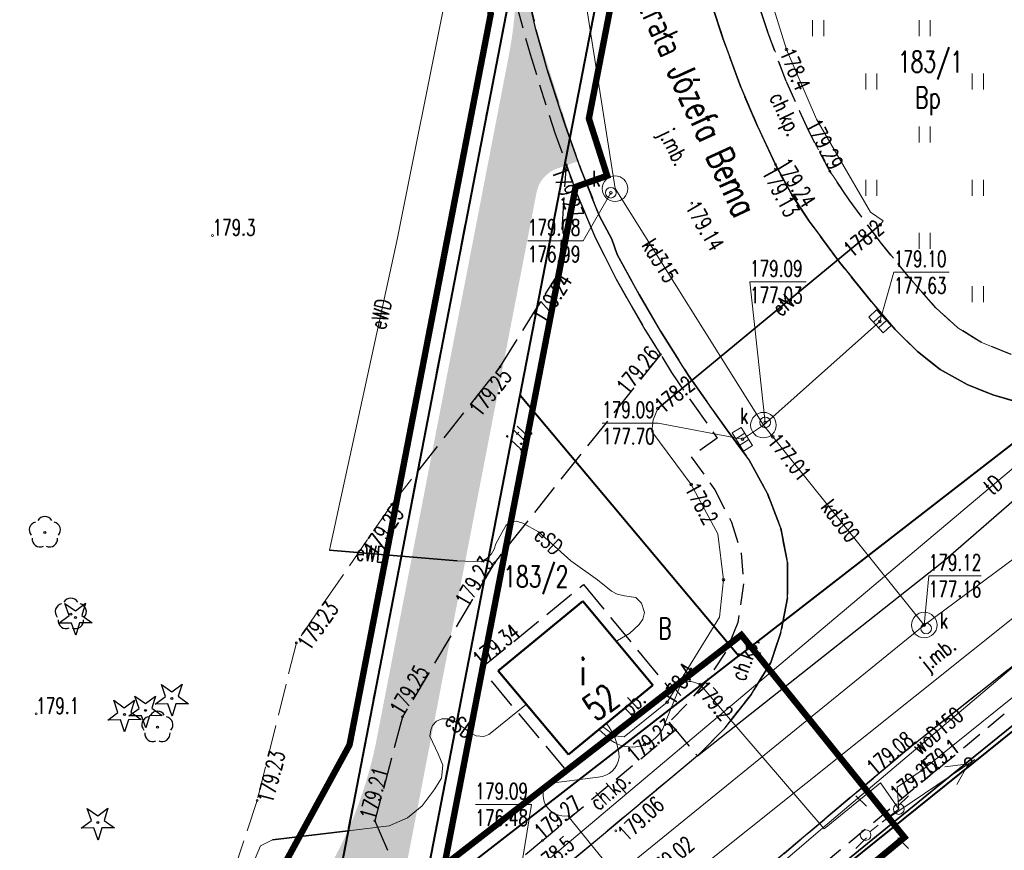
# Model space of a CAD drawing. Header units: metres. Extents: x 7429064 to 7430889, y 5709479 to 5710355.
# Tile 48 of 56: x 7429823 to 7429869, y 5710154 to 5710193. Entities that reach past the tile are written whole.
import ezdxf
from ezdxf.enums import TextEntityAlignment as Align

# ---------------------------------------------------------------- set-up
doc = ezdxf.new("R2010")
doc.units = ezdxf.units.M
for name, pattern in [('1', [0]), ('12', [3, 1, -1, 0, -1]), ('2_KTCR02', [1.5, 1, -0.5]), ('2_KTJZ01', [2, 1.5, -0.5]), ('2_KTKR01', [0]), ('2_KTPL01', [2, 1.5, -0.5]), ('2_PTTU', [1.5, 1, -0.5]), ('3_14', [1, -1]), ('3_EGBU_A', [0]), ('3_KTCR02', [1.5, 1, -0.5]), ('3_KTJZ01', [2, 1.5, -0.5]), ('3_KTKR01', [0]), ('3_KTPL01', [2, 1.5, -0.5]), ('3_PTTU', [1.5, 1, -0.5]), ('4_KTJZ01', [2, 1.5, -0.5]), ('4_SUBP02_05', [0]), ('4_SUOP03_13', [0]), ('4_SUPE_01', [0]), ('4_SUPK_01', [0]), ('4_SUPT_01', [0]), ('4_SUPW_01', [0]), ('7_1', [0]), ('7_SUBP02_05', [0]), ('7_SUOP03_03', [0]), ('7_SUPE_01', [0]), ('7_SUPK_01', [0]), ('7_SUPT_01', [0]), ('7_SUPW_01', [0]), ('7_SUSM03_02', [0]), ('8_1', [0]), ('8_SUOP03_03', [0]), ('8_SUOP03_13', [0]), ('8_SUPE_01', [0]), ('DASHDOT2', [0.5, 0.25, -0.125, 0, -0.125]), ('HIDDEN', [0.375, 0.25, -0.125])]:
    doc.linetypes.add(name, pattern=pattern)
doc.layers.add('_1_X-REFY', color=7, linetype='Continuous')
for name, color, linetype, lineweight in [('_aZIELENIEC_USUŃ', 3, 'DASHDOT2', 20), ('_D_7_TEREN NIEZBEDNY DLA OB_BUD', 252, 'HIDDEN', 50), ('EADTD_T_0', 252, 'Continuous', 25), ('EGBB_E_T_0', 252, 'Continuous', 20), ('EGBB_L_1', 252, '3_EGBU_A', 50), ('GMINA_L_0', 252, '12', 35), ('KTCR_E_T_1', 252, 'Continuous', 15), ('KTCR_L_1', 252, '2_KTCR02', 30), ('KTJZ_E_T_0', 252, 'Continuous', 15), ('KTJZ_L_0', 252, '2_KTJZ01', 30), ('KTJZ_L_0_a', 252, '4_KTJZ01', 18), ('KTKR_L_0', 252, '2_KTKR01', 30), ('KTOK_L_4', 252, 'Continuous', 35), ('KTPL_E_T_0', 252, 'Continuous', 15), ('KTPL_L_0', 252, '2_KTPL01', 30), ('KTUL_E_T_0', 252, 'Continuous', 25), ('PTTU_L_2', 252, '2_PTTU', 18), ('RTPW_T_0_a', 252, 'Continuous', 15), ('RTPW_T_1', 252, 'Continuous', 15), ('RTPW_T_1_a', 252, 'Continuous', 15), ('SUBK_L_0', 252, '4_SUBP02_05', 18), ('SUOE_L_1', 252, '4_SUOP03_13', 35), ('SUOE_L_1_a', 252, '8_SUOP03_13', 35), ('SUPE_E_T_1_a', 252, 'Continuous', 15), ('SUPE_E_T_2', 252, 'Continuous', 15), ('SUPE_E_T_3', 252, 'Continuous', 15), ('SUPE_L_1_a', 252, '8_SUPE_01', 18), ('SUPE_L_2', 252, '4_SUPE_01', 18), ('SUPE_L_2_a', 252, '8_SUPE_01', 18), ('SUPE_L_3', 252, '4_SUPE_01', 18), ('SUPK_E_T_0', 252, 'Continuous', 15), ('SUPK_L_0', 252, '4_SUPK_01', 18), ('SUPK_L_4', 252, '4_SUPK_01', 18), ('SUPT_E_T_0', 252, 'Continuous', 15), ('SUPT_L_0', 252, '4_SUPT_01', 18), ('SUPW_E_T_0', 252, 'Continuous', 15), ('SUPW_L_0', 252, '4_SUPW_01', 18), ('SUSM_L_4', 252, 'Continuous', 18), ('SUSM_T_0', 252, 'Continuous', 18), ('SUTE_T_0', 252, 'Continuous', 18), ('SUTK_T_0', 252, 'Continuous', 18), ('SUTT_T_0', 252, 'Continuous', 18), ('SUUK_E_T_3', 252, 'Continuous', 15), ('SUUK_T_0', 252, 'Continuous', 18), ('SUUK_T_4', 252, 'Continuous', 18)]:
    doc.layers.add(name, color=color, linetype=linetype, lineweight=lineweight)
for name, color, linetype, lineweight, true_color in [('DZIALKA_L_0', 7, '1', 40, 0x008000), ('DZIALKA_T_0', 7, 'Continuous', 40, 0x008000), ('OBOP_T_0_a', 7, 'Continuous', 30, 0x008000), ('OBOP_T_1_a', 7, 'Continuous', 30, 0x008000), ('UZYTKI_T_0', 7, 'Continuous', 35, 0x008000)]:
    doc.layers.add(name, color=color, linetype=linetype, lineweight=lineweight, true_color=true_color)
doc.styles.get("Standard").update_dxf_attribs({"font": 'simplex.shx'})

# ---------------------------------------------------------------- blocks, each defined once
blk = doc.blocks.new('3_PTTU04')
at = {"linetype": 'Continuous'}
for p, q in [((-0.2625, -0.375), (-0.2625, 0.375)), ((0.2625, -0.375), (0.2625, 0.375))]:
    blk.add_line(p, q, dxfattribs=at)
blk = doc.blocks.new('3_RTPW02')
at = {"linetype": 'Continuous'}
blk.add_circle((0, 0), 0.045, dxfattribs=at)
blk = doc.blocks.new('4_OBOP01_01')
at = {"linetype": 'Continuous'}
for p, q in [((-0.3012, 0.09375), (-0.4937, 0.6621)), ((-0.4937, 0.6621), (-0.0039, 0.31545)), ((-0.0039, 0.31545), (0.4771, 0.67415)), ((0.4771, 0.67415), (0.2988, 0.1012)), ((-0.78225, -0.26495), (-0.3012, 0.09375)), ((0.2988, 0.1012), (0.7886, -0.24545)), ((-0.18225, -0.2575), (-0.78225, -0.26495)), ((0.01025, -0.82585), (-0.18225, -0.2575)), ((0.1886, -0.2529), (0.01025, -0.82585)), ((0.7886, -0.24545), (0.1886, -0.2529))]:
    blk.add_line(p, q, dxfattribs=at)
blk.add_circle((0, 0), 0.045, dxfattribs=at)
blk = doc.blocks.new('4_OBOP02_01')
at = {"linetype": 'Continuous'}
blk.add_circle((0, 0), 0.045, dxfattribs=at)
for centre, start, end in [((-0.357, 0.116), 102.1445, 221.86), ((0, 0.375), 30.1401, 149.8599), ((0.357, 0.116), 318.14, 77.8555), ((-0.22, -0.303), 174.1482, 293.8542), ((0.22, -0.303), 246.1458, 5.8518)]:
    blk.add_arc(centre, 0.375, start, end, dxfattribs=at)
blk = doc.blocks.new('4_RTPW02')
at = {"linetype": 'Continuous'}
blk.add_circle((0, 0), 0.045, dxfattribs=at)
blk = doc.blocks.new('4_RTPW01')
at = {"linetype": 'Continuous'}
blk.add_circle((0, 0), 0.045, dxfattribs=at)
blk = doc.blocks.new('7_SUSM01_01')
at = {"linetype": 'Continuous'}
for p, q in [((-0.742, 0.742), (-1.237, 1.237)), ((0.742, 0.742), (1.237, 1.237)), ((-0.742, -0.742), (-1.237, -1.237)), ((0.742, -0.742), (1.237, -1.237))]:
    blk.add_line(p, q, dxfattribs=at)
blk = doc.blocks.new('7_SUPS01_03')
at = {"linetype": 'Continuous'}
blk.add_circle((0, 0), 0.0625, dxfattribs=at)
blk = doc.blocks.new('7_SUPS01_05')
at = {"linetype": 'Continuous'}
blk.add_circle((0, 0), 0.0625, dxfattribs=at)
blk = doc.blocks.new('7_SUUS05')
at = {"linetype": 'Continuous'}
for p, q in [((-0.5, -0.25), (-0.5, 0.25)), ((-0.5, 0.25), (0.5, 0.25)), ((-0.175, 0.25), (-0.175, -0.25)), ((0.175, 0.25), (0.175, -0.25)), ((0.5, 0.25), (0.5, -0.25)), ((0.5, -0.25), (-0.5, -0.25))]:
    blk.add_line(p, q, dxfattribs=at)
blk = doc.blocks.new('7_SUUS22_01')
at = {"linetype": 'Continuous'}
blk.add_circle((0, 0), 0.25, dxfattribs=at)
blk = doc.blocks.new('X-ref_MDCP_Szara')
at = {"layer": 'DZIALKA_L_0', "linetype": '1'}
for p, q in [((7429854.703, 5710241.03), (7429836.9, 5710148.93)), ((7429846.14, 5710175.38), (7429851.51, 5710203.13)), ((7429875.74, 5710178.12), (7429856.42, 5710163.13)), ((7429841.54, 5710151.59), (7429846.14, 5710175.38)), ((7429846.14, 5710175.38), (7429856.42, 5710163.13)), ((7429841.54, 5710151.59), (7429856.42, 5710163.13)), ((7429838.22, 5710134.56), (7429872.74, 5710162.37))]:
    blk.add_line(p, q, dxfattribs=at)
at = {"layer": 'EGBB_L_1', "linetype": '3_EGBU_A'}
for p, q in [((7429845.11, 5710162.42), (7429849.08, 5710165.69)), ((7429849.08, 5710165.69), (7429852.38, 5710161.75)), ((7429848.41, 5710158.48), (7429845.11, 5710162.42)), ((7429852.38, 5710161.75), (7429848.41, 5710158.48))]:
    blk.add_line(p, q, dxfattribs=at)
at = {"layer": 'GMINA_L_0', "linetype": '12'}
blk.add_line((7429836.9, 5710148.93), (7429860.884, 5710273.006), dxfattribs=at)
at = {"layer": 'KTCR_L_1', "linetype": '3_KTCR02'}
for p, q in [((7429857.782, 5710192.427), (7429856.989, 5710194.836)), ((7429846.881, 5710192.555), (7429846.449, 5710194.405)), ((7429845.99, 5710193.594), (7429846.602, 5710191.395)), ((7429855.08, 5710193.934), (7429855.682, 5710192.104)), ((7429847.443, 5710190.566), (7429846.881, 5710192.555)), ((7429858.634, 5710190.137), (7429857.782, 5710192.427)), ((7429855.682, 5710192.104), (7429856.505, 5710189.845)), ((7429846.602, 5710191.395), (7429847.766, 5710187.696)), ((7429848.256, 5710188.066), (7429847.443, 5710190.566)), ((7429859.697, 5710187.788), (7429858.634, 5710190.137)), ((7429856.505, 5710189.845), (7429857.297, 5710188.016)), ((7429848.988, 5710185.987), (7429848.256, 5710188.066)), ((7429847.766, 5710187.696), (7429848.769, 5710184.917)), ((7429857.297, 5710188.016), (7429858.138, 5710186.207)), ((7429860.689, 5710185.899), (7429859.697, 5710187.788)), ((7429858.138, 5710186.207), (7429858.87, 5710184.847)), ((7429849.87, 5710183.788), (7429848.988, 5710185.987)), ((7429861.6, 5710184.55), (7429860.689, 5710185.899)), ((7429848.769, 5710184.917), (7429849.631, 5710182.857)), ((7429858.87, 5710184.847), (7429859.721, 5710183.558)), ((7429863.053, 5710182.581), (7429861.6, 5710184.55)), ((7429850.442, 5710182.698), (7429849.87, 5710183.788)), ((7429859.721, 5710183.558), (7429861.143, 5710181.629)), ((7429849.631, 5710182.857), (7429850.644, 5710180.828)), ((7429850.702, 5710181.978), (7429850.442, 5710182.698)), ((7429864.515, 5710180.793), (7429863.053, 5710182.581)), ((7429851.734, 5710180.099), (7429850.702, 5710181.978)), ((7429861.143, 5710181.629), (7429862.656, 5710179.761)), ((7429850.644, 5710180.828), (7429851.996, 5710178.459)), ((7429865.676, 5710179.484), (7429864.515, 5710180.793)), ((7429852.796, 5710178.28), (7429851.734, 5710180.099)), ((7429862.656, 5710179.761), (7429863.757, 5710178.452)), ((7429866.707, 5710178.535), (7429865.676, 5710179.484)), ((7429851.996, 5710178.459), (7429853.258, 5710176.441)), ((7429863.757, 5710178.452), (7429864.808, 5710177.423)), ((7429867.788, 5710177.866), (7429866.707, 5710178.535)), ((7429854.048, 5710176.301), (7429852.796, 5710178.28)), ((7429869.219, 5710177.287), (7429867.788, 5710177.866)), ((7429864.808, 5710177.423), (7429865.879, 5710176.584)), ((7429865.879, 5710176.584), (7429867.15, 5710175.875)), ((7429853.258, 5710176.441), (7429854.33, 5710174.872)), ((7429855.861, 5710173.723), (7429854.048, 5710176.301)), ((7429867.15, 5710175.875), (7429868.351, 5710175.386)), ((7429868.351, 5710175.386), (7429869.501, 5710175.058)), ((7429854.33, 5710174.872), (7429855.402, 5710173.353)), ((7429856.883, 5710172.354), (7429855.861, 5710173.723)), ((7429855.402, 5710173.353), (7429854.182, 5710172.481)), ((7429854.182, 5710172.481), (7429855.294, 5710170.922)), ((7429857.755, 5710170.755), (7429856.883, 5710172.354)), ((7429855.294, 5710170.922), (7429856.066, 5710169.403)), ((7429858.386, 5710169.115), (7429857.755, 5710170.755)), ((7429856.066, 5710169.403), (7429856.517, 5710167.953)), ((7429858.698, 5710167.526), (7429858.386, 5710169.115)), ((7429856.517, 5710167.953), (7429856.639, 5710166.503)), ((7429858.7, 5710165.855), (7429858.698, 5710167.526)), ((7429856.639, 5710166.503), (7429856.371, 5710164.683)), ((7429858.391, 5710164.215), (7429858.7, 5710165.855)), ((7429864.71, 5710159.04), (7429873.621, 5710166.061)), ((7429865.81, 5710157.84), (7429874.45, 5710164.99)), ((7429856.371, 5710164.683), (7429855.792, 5710163.292)), ((7429857.913, 5710162.814), (7429858.391, 5710164.215)), ((7429855.792, 5710163.292), (7429854.924, 5710162.001)), ((7429857.004, 5710161.323), (7429857.913, 5710162.814)), ((7429854.924, 5710162.001), (7429853.955, 5710160.83)), ((7429855.776, 5710159.742), (7429857.004, 5710161.323)), ((7429853.955, 5710160.83), (7429853.125, 5710159.999)), ((7429853.125, 5710159.999), (7429853.44, 5710159.65)), ((7429847.19, 5710154.45), (7429853.44, 5710159.65)), ((7429853.44, 5710159.65), (7429854.467, 5710158.42)), ((7429853.44, 5710159.65), (7429854.467, 5710158.42)), ((7429854.467, 5710158.42), (7429855.776, 5710159.742)), ((7429851.66, 5710148.03), (7429864.71, 5710159.04)), ((7429854.467, 5710158.42), (7429848.23, 5710153.21)), ((7429865.81, 5710157.84), (7429853.08, 5710147.24)), ((7429842.9, 5710150.94), (7429847.19, 5710154.45))]:
    blk.add_line(p, q, dxfattribs=at)
at = {"layer": 'KTJZ_L_0', "linetype": '3_KTJZ01'}
for p, q in [((7429846.449, 5710194.405), (7429846.881, 5710192.555)), ((7429855.682, 5710192.104), (7429855.08, 5710193.934)), ((7429846.881, 5710192.555), (7429847.443, 5710190.566)), ((7429856.505, 5710189.845), (7429855.682, 5710192.104)), ((7429847.443, 5710190.566), (7429848.256, 5710188.066)), ((7429857.297, 5710188.016), (7429856.505, 5710189.845)), ((7429848.256, 5710188.066), (7429848.988, 5710185.987)), ((7429858.138, 5710186.207), (7429857.297, 5710188.016)), ((7429847.98, 5710181.17), (7429848.31, 5710186.188)), ((7429858.87, 5710184.847), (7429858.138, 5710186.207)), ((7429848.988, 5710185.987), (7429849.87, 5710183.788)), ((7429859.721, 5710183.558), (7429858.87, 5710184.847)), ((7429849.87, 5710183.788), (7429850.442, 5710182.698)), ((7429861.143, 5710181.629), (7429859.721, 5710183.558)), ((7429850.442, 5710182.698), (7429850.702, 5710181.978)), ((7429850.702, 5710181.978), (7429851.734, 5710180.099)), ((7429862.656, 5710179.761), (7429861.143, 5710181.629)), ((7429845.2, 5710176.71), (7429847.98, 5710181.17)), ((7429851.734, 5710180.099), (7429852.796, 5710178.28)), ((7429863.757, 5710178.452), (7429862.656, 5710179.761)), ((7429864.808, 5710177.423), (7429863.757, 5710178.452)), ((7429852.796, 5710178.28), (7429854.048, 5710176.301)), ((7429865.879, 5710176.584), (7429864.808, 5710177.423)), ((7429852.729, 5710177.287), (7429844.93, 5710167.5)), ((7429841.322, 5710171.79), (7429845.2, 5710176.71)), ((7429867.15, 5710175.875), (7429865.879, 5710176.584)), ((7429854.048, 5710176.301), (7429855.861, 5710173.723)), ((7429868.351, 5710175.386), (7429867.15, 5710175.875)), ((7429869.501, 5710175.058), (7429868.351, 5710175.386)), ((7429855.861, 5710173.723), (7429856.883, 5710172.354)), ((7429856.883, 5710172.354), (7429857.755, 5710170.755)), ((7429836.45, 5710146.5), (7429841.322, 5710171.79)), ((7429857.755, 5710170.755), (7429858.386, 5710169.115)), ((7429858.386, 5710169.115), (7429858.698, 5710167.526)), ((7429844.93, 5710167.5), (7429840.61, 5710160.25)), ((7429858.698, 5710167.526), (7429858.7, 5710165.855)), ((7429858.7, 5710165.855), (7429858.391, 5710164.215)), ((7429864.71, 5710159.04), (7429873.621, 5710166.061)), ((7429858.391, 5710164.215), (7429857.913, 5710162.814)), ((7429857.913, 5710162.814), (7429857.004, 5710161.323)), ((7429857.004, 5710161.323), (7429855.776, 5710159.742)), ((7429840.61, 5710160.25), (7429839.31, 5710155.37)), ((7429855.776, 5710159.742), (7429854.467, 5710158.42)), ((7429864.71, 5710159.04), (7429851.66, 5710148.03)), ((7429854.467, 5710158.42), (7429848.23, 5710153.21)), ((7429839.31, 5710155.37), (7429840.69, 5710152.14))]:
    blk.add_line(p, q, dxfattribs=at)
at = {"layer": 'KTJZ_L_0', "linetype": '3_14'}
for p, q in [((7429848.31, 5710186.188), (7429848.769, 5710184.917)), ((7429848.769, 5710184.917), (7429849.631, 5710182.857)), ((7429849.631, 5710182.857), (7429850.644, 5710180.828)), ((7429850.644, 5710180.828), (7429851.996, 5710178.459)), ((7429851.996, 5710178.459), (7429852.729, 5710177.287)), ((7429866.019, 5710167.553), (7429875.231, 5710175.594)), ((7429854.467, 5710158.42), (7429866.019, 5710167.553))]:
    blk.add_line(p, q, dxfattribs=at)
at = {"layer": 'KTJZ_L_0_a', "linetype": '4_KTJZ01'}
for p, q in [((7429841.329, 5710171.799), (7429836.45, 5710146.5)), ((7429840.1, 5710170.24), (7429841.329, 5710171.799)), ((7429840.1, 5710170.24), (7429835.62, 5710163.73)), ((7429835.62, 5710163.73), (7429833.78, 5710156.33)), ((7429833.78, 5710156.33), (7429831.19, 5710148.48))]:
    blk.add_line(p, q, dxfattribs=at)
at = {"layer": 'KTKR_L_0', "linetype": '3_KTKR01'}
for p, q in [((7429846.881, 5710192.555), (7429846.449, 5710194.405)), ((7429855.08, 5710193.934), (7429855.682, 5710192.104)), ((7429847.443, 5710190.566), (7429846.881, 5710192.555)), ((7429855.682, 5710192.104), (7429856.505, 5710189.845)), ((7429848.256, 5710188.066), (7429847.443, 5710190.566)), ((7429856.505, 5710189.845), (7429857.297, 5710188.016)), ((7429848.988, 5710185.987), (7429848.256, 5710188.066)), ((7429857.297, 5710188.016), (7429858.138, 5710186.207)), ((7429858.138, 5710186.207), (7429858.87, 5710184.847)), ((7429849.87, 5710183.788), (7429848.988, 5710185.987)), ((7429858.87, 5710184.847), (7429859.721, 5710183.558)), ((7429850.442, 5710182.698), (7429849.87, 5710183.788)), ((7429859.721, 5710183.558), (7429861.143, 5710181.629)), ((7429850.702, 5710181.978), (7429850.442, 5710182.698)), ((7429851.734, 5710180.099), (7429850.702, 5710181.978)), ((7429861.143, 5710181.629), (7429862.656, 5710179.761)), ((7429852.796, 5710178.28), (7429851.734, 5710180.099)), ((7429862.656, 5710179.761), (7429863.757, 5710178.452)), ((7429863.757, 5710178.452), (7429864.808, 5710177.423)), ((7429854.048, 5710176.301), (7429852.796, 5710178.28)), ((7429864.808, 5710177.423), (7429865.879, 5710176.584)), ((7429865.879, 5710176.584), (7429867.15, 5710175.875)), ((7429855.861, 5710173.723), (7429854.048, 5710176.301)), ((7429867.15, 5710175.875), (7429868.351, 5710175.386)), ((7429868.351, 5710175.386), (7429869.501, 5710175.058)), ((7429856.883, 5710172.354), (7429855.861, 5710173.723)), ((7429857.755, 5710170.755), (7429856.883, 5710172.354)), ((7429858.386, 5710169.115), (7429857.755, 5710170.755)), ((7429858.698, 5710167.526), (7429858.386, 5710169.115)), ((7429858.7, 5710165.855), (7429858.698, 5710167.526)), ((7429858.391, 5710164.215), (7429858.7, 5710165.855)), ((7429864.71, 5710159.04), (7429873.621, 5710166.061)), ((7429857.913, 5710162.814), (7429858.391, 5710164.215)), ((7429857.004, 5710161.323), (7429857.913, 5710162.814)), ((7429855.776, 5710159.742), (7429857.004, 5710161.323)), ((7429854.467, 5710158.42), (7429855.776, 5710159.742)), ((7429864.71, 5710159.04), (7429851.66, 5710148.03)), ((7429854.467, 5710158.42), (7429848.23, 5710153.21))]:
    blk.add_line(p, q, dxfattribs=at)
at = {"layer": 'KTOK_L_4'}
for p, q in [((7429872.78, 5710162.7), (7429867.198, 5710158.156)), ((7429867.198, 5710158.156), (7429861.616, 5710153.612))]:
    blk.add_line(p, q, dxfattribs=at)
blk.add_circle((7429867.198, 5710158.156), 0.17, dxfattribs=at)
at = {"layer": 'KTPL_L_0', "linetype": '3_KTPL01'}
for p, q in [((7429844.29, 5710162.54), (7429849.11, 5710166.47)), ((7429849.11, 5710166.47), (7429853.13, 5710161.61)), ((7429845.11, 5710162.42), (7429849.08, 5710165.69)), ((7429849.08, 5710165.69), (7429852.38, 5710161.75)), ((7429848.32, 5710157.73), (7429844.29, 5710162.54)), ((7429848.41, 5710158.48), (7429845.11, 5710162.42)), ((7429852.38, 5710161.75), (7429848.41, 5710158.48)), ((7429853.13, 5710161.61), (7429848.32, 5710157.73))]:
    blk.add_line(p, q, dxfattribs=at)
at = {"layer": 'PTTU_L_2', "linetype": '3_PTTU'}
for p, q in [((7429856.989, 5710194.836), (7429857.782, 5710192.427)), ((7429857.782, 5710192.427), (7429858.634, 5710190.137)), ((7429858.634, 5710190.137), (7429859.697, 5710187.788)), ((7429859.697, 5710187.788), (7429860.689, 5710185.899)), ((7429860.689, 5710185.899), (7429861.6, 5710184.55)), ((7429861.6, 5710184.55), (7429863.053, 5710182.581)), ((7429863.053, 5710182.581), (7429864.515, 5710180.793)), ((7429864.515, 5710180.793), (7429865.676, 5710179.484)), ((7429865.676, 5710179.484), (7429866.707, 5710178.535)), ((7429866.707, 5710178.535), (7429867.788, 5710177.866)), ((7429867.788, 5710177.866), (7429869.219, 5710177.287))]:
    blk.add_line(p, q, dxfattribs=at)
at = {"layer": 'SUBK_L_0', "linetype": '7_SUBP02_05'}
for centre in [(7429850.599, 5710185.079), (7429857.571, 5710173.965), (7429865.13, 5710164.57)]:
    blk.add_circle(centre, 0.6, dxfattribs=at)
at = {"layer": 'SUOE_L_1', "linetype": '7_SUOP03_03'}
for p, q in [((7429852.61, 5710174.75), (7429863.05, 5710183.38)), ((7429843.18, 5710167.59), (7429840.547, 5710167.809))]:
    blk.add_line(p, q, dxfattribs=at)
at = {"layer": 'SUOE_L_1', "linetype": '7_1'}
for p, q in [((7429852.61, 5710174.75), (7429863.05, 5710183.38)), ((7429843.18, 5710167.59), (7429840.547, 5710167.809))]:
    blk.add_line(p, q, dxfattribs=at)
at = {"layer": 'SUOE_L_1_a', "linetype": '8_SUOP03_03'}
for p, q in [((7429837.18, 5710168.09), (7429840.547, 5710167.809)), ((7429834.5, 5710154.48), (7429838.054, 5710154.902))]:
    blk.add_line(p, q, dxfattribs=at)
at = {"layer": 'SUOE_L_1_a', "linetype": '8_1'}
for p, q in [((7429837.18, 5710168.09), (7429840.547, 5710167.809)), ((7429834.5, 5710154.48), (7429838.054, 5710154.902))]:
    blk.add_line(p, q, dxfattribs=at)
at = {"layer": 'SUPE_L_1_a', "linetype": '8_SUPE_01'}
for p, q in [((7429843.201, 5710196.842), (7429840.355, 5710182.686)), ((7429840.355, 5710182.686), (7429837.18, 5710168.09)), ((7429837.18, 5710168.09), (7429840.547, 5710167.809))]:
    blk.add_line(p, q, dxfattribs=at)
at = {"layer": 'SUPE_L_2', "linetype": '7_SUPE_01'}
for p, q in [((7429845.473, 5710169.261), (7429845.29, 5710168.93)), ((7429845.684, 5710169.405), (7429845.473, 5710169.261)), ((7429845.952, 5710169.446), (7429845.684, 5710169.405)), ((7429846.26, 5710169.36), (7429845.952, 5710169.446)), ((7429846.26, 5710169.36), (7429847, 5710168.95)), ((7429844.99, 5710168.38), (7429845.29, 5710168.93)), ((7429847, 5710168.95), (7429848.52, 5710167.58)), ((7429844.918, 5710168.14), (7429844.788, 5710167.919)), ((7429844.99, 5710168.38), (7429844.918, 5710168.14)), ((7429840.547, 5710167.809), (7429843.18, 5710167.59)), ((7429844.588, 5710167.713), (7429844.3, 5710167.54)), ((7429844.788, 5710167.919), (7429844.588, 5710167.713)), ((7429843.18, 5710167.59), (7429844.3, 5710167.54)), ((7429848.52, 5710167.58), (7429849.77, 5710166.69)), ((7429849.77, 5710166.69), (7429850.26, 5710166.31)), ((7429850.427, 5710166.168), (7429850.26, 5710166.31)), ((7429850.705, 5710166.015), (7429850.427, 5710166.168)), ((7429851.04, 5710165.94), (7429850.705, 5710166.015)), ((7429851.57, 5710165.86), (7429851.04, 5710165.94)), ((7429851.84, 5710165.599), (7429851.57, 5710165.86)), ((7429851.975, 5710165.155), (7429851.84, 5710165.599)), ((7429851.905, 5710164.838), (7429851.975, 5710165.155)), ((7429851.276, 5710164.17), (7429851.73, 5710164.6)), ((7429851.73, 5710164.6), (7429851.905, 5710164.838)), ((7429850.71, 5710163.85), (7429851.276, 5710164.17)), ((7429850.652, 5710163.814), (7429850.71, 5710163.85)), ((7429844.8, 5710159.53), (7429846.442, 5710160.858)), ((7429841.934, 5710159.643), (7429842.025, 5710159.856)), ((7429842.025, 5710159.856), (7429842.204, 5710160.047)), ((7429842.204, 5710160.047), (7429842.455, 5710160.16)), ((7429842.455, 5710160.16), (7429842.746, 5710160.168)), ((7429842.746, 5710160.168), (7429843.04, 5710160.06)), ((7429843.04, 5710160.06), (7429843.81, 5710159.51)), ((7429841.9, 5710159.35), (7429841.934, 5710159.643)), ((7429842.28, 5710158.52), (7429841.9, 5710159.35)), ((7429843.81, 5710159.51), (7429844.072, 5710159.363)), ((7429844.072, 5710159.363), (7429844.425, 5710159.336)), ((7429844.425, 5710159.336), (7429844.663, 5710159.42)), ((7429844.663, 5710159.42), (7429844.8, 5710159.53)), ((7429842.498, 5710157.987), (7429842.28, 5710158.52)), ((7429842.449, 5710157.367), (7429842.498, 5710157.987)), ((7429842.09, 5710156.83), (7429842.449, 5710157.367)), ((7429841.541, 5710156.072), (7429842.09, 5710156.83)), ((7429840.846, 5710155.51), (7429841.541, 5710156.072)), ((7429839.98, 5710155.13), (7429840.846, 5710155.51)), ((7429838.054, 5710154.902), (7429839.98, 5710155.13))]:
    blk.add_line(p, q, dxfattribs=at)
at = {"layer": 'SUPE_L_2_a', "linetype": '8_SUPE_01'}
for p, q in [((7429834.5, 5710154.48), (7429838.054, 5710154.902)), ((7429833.933, 5710154.191), (7429834.5, 5710154.48)), ((7429833.68, 5710153.6), (7429833.933, 5710154.191))]:
    blk.add_line(p, q, dxfattribs=at)
at = {"layer": 'SUPE_L_3', "linetype": '7_SUPE_01'}
for p, q in [((7429858.66, 5710191.62), (7429857.2, 5710196.31)), ((7429860.06, 5710188.34), (7429858.66, 5710191.62)), ((7429862.6, 5710183.98), (7429860.06, 5710188.34)), ((7429863.2, 5710183.56), (7429862.6, 5710183.98)), ((7429863.05, 5710183.38), (7429863.2, 5710183.56)), ((7429852.61, 5710174.75), (7429863.05, 5710183.38)), ((7429852.39, 5710174.22), (7429852.61, 5710174.75)), ((7429852.33, 5710173.67), (7429852.39, 5710174.22)), ((7429854.18, 5710171.17), (7429852.33, 5710173.67)), ((7429855.43, 5710168.85), (7429854.18, 5710171.17)), ((7429855.69, 5710166.7), (7429855.43, 5710168.85)), ((7429855.51, 5710164.94), (7429855.69, 5710166.7)), ((7429853.05, 5710160.94), (7429855.51, 5710164.94)), ((7429865.029, 5710157.751), (7429871.274, 5710162.778)), ((7429853.744, 5710161.91), (7429852.846, 5710159.699)), ((7429860.431, 5710154.986), (7429854.594, 5710161.781)), ((7429851.03, 5710159.32), (7429853.05, 5710160.94)), ((7429850.013, 5710159.8), (7429850.58, 5710159.36)), ((7429850.416, 5710159.136), (7429849.836, 5710159.654)), ((7429850.58, 5710159.36), (7429851.03, 5710159.32)), ((7429863.358, 5710155.449), (7429867.501, 5710158.249)), ((7429866.102, 5710157.907), (7429867.211, 5710158.053)), ((7429866.662, 5710157.079), (7429867.211, 5710158.053)), ((7429863.849, 5710156.95), (7429865.029, 5710157.751)), ((7429847.348, 5710157.103), (7429849.808, 5710157.425)), ((7429863.069, 5710157.159), (7429860.431, 5710154.986)), ((7429863.931, 5710155.92), (7429863.069, 5710157.159)), ((7429863.931, 5710155.92), (7429863.849, 5710156.95)), ((7429863.151, 5710155.309), (7429863.931, 5710155.92)), ((7429853.867, 5710148.829), (7429848.38, 5710155.604))]:
    blk.add_line(p, q, dxfattribs=at)
for centre, radius, start, end in [((7429853.96, 5710160.475), 1.451, 64.1333, 98.5959), ((7429847.977, 5710158.219), 2.813, 2.5905, 37.9655), ((7429851.375, 5710160.523), 1.686, 235.3297, 330.7456), ((7429849.763, 5710158.454), 1.029, 272.484, 354.0191), ((7429848.223, 5710156.6), 1.009, 150.1177, 278.9539)]:
    blk.add_arc(centre, radius, start, end, dxfattribs=at)
at = {"layer": 'SUPK_L_0', "linetype": '7_SUPK_01'}
for p, q in [((7429850.599, 5710185.079), (7429847.587, 5710204.194)), ((7429857.571, 5710173.965), (7429850.599, 5710185.079)), ((7429857.571, 5710173.965), (7429863.046, 5710178.841)), ((7429856.582, 5710173.304), (7429857.571, 5710173.965)), ((7429865.13, 5710164.57), (7429857.571, 5710173.965)), ((7429865.13, 5710164.57), (7429871.99, 5710169.66)), ((7429865.13, 5710164.57), (7429847.34, 5710150.12))]:
    blk.add_line(p, q, dxfattribs=at)
at = {"layer": 'SUPK_L_0', "linetype": '7_1'}
for p, q in [((7429850.599, 5710185.079), (7429847.587, 5710204.194)), ((7429857.571, 5710173.965), (7429850.599, 5710185.079)), ((7429857.571, 5710173.965), (7429863.046, 5710178.841)), ((7429856.582, 5710173.304), (7429857.571, 5710173.965)), ((7429865.13, 5710164.57), (7429857.571, 5710173.965)), ((7429865.13, 5710164.57), (7429871.99, 5710169.66)), ((7429847.34, 5710150.12), (7429865.13, 5710164.57))]:
    blk.add_line(p, q, dxfattribs=at)
at = {"layer": 'SUPK_L_4', "linetype": '7_SUPK_01'}
blk.add_line((7429846.35, 5710146.57), (7429882.78, 5710175.67), dxfattribs=at)
at = {"layer": 'SUPK_L_4', "linetype": '7_1'}
blk.add_line((7429846.35, 5710146.57), (7429882.78, 5710175.67), dxfattribs=at)
at = {"layer": 'SUPT_L_0', "linetype": '7_SUPT_01'}
blk.add_line((7429846.61, 5710152.83), (7429874.83, 5710176.61), dxfattribs=at)
at = {"layer": 'SUPW_L_0', "linetype": '7_SUPW_01'}
for p, q in [((7429860.36, 5710155.04), (7429871.79, 5710164.72)), ((7429845.65, 5710142.43), (7429860.36, 5710155.04))]:
    blk.add_line(p, q, dxfattribs=at)
at = {"layer": 'SUPW_L_0', "linetype": '7_1'}
for p, q in [((7429871.79, 5710164.72), (7429860.36, 5710155.04)), ((7429860.36, 5710155.04), (7429845.65, 5710142.43))]:
    blk.add_line(p, q, dxfattribs=at)
at = {"layer": 'SUSM_L_4', "linetype": '7_SUSM03_02'}
for p, q in [((7429863.537, 5710155.612), (7429863.931, 5710155.92)), ((7429862.568, 5710154.853), (7429862.962, 5710155.161))]:
    blk.add_line(p, q, dxfattribs=at)
for centre in [(7429863.931, 5710155.92), (7429862.372, 5710154.698)]:
    blk.add_circle(centre, 0.25, dxfattribs=at)
at = {"layer": 'SUTK_T_0', "linetype": 'Continuous'}
for p, q in [((7429850.399, 5710184.888), (7429849.101, 5710182.63)), ((7429846.496, 5710182.63), (7429849.101, 5710182.63)), ((7429863.046, 5710178.841), (7429863.698, 5710181.151)), ((7429863.698, 5710181.151), (7429866.304, 5710181.151)), ((7429857.651, 5710174.095), (7429856.939, 5710180.697)), ((7429856.939, 5710180.697), (7429859.572, 5710180.697)), ((7429849.989, 5710174.063), (7429852.622, 5710174.063)), ((7429856.582, 5710173.304), (7429852.622, 5710174.063)), ((7429865.13, 5710164.57), (7429865.337, 5710166.882)), ((7429865.337, 5710166.882), (7429867.806, 5710166.882)), ((7429844.033, 5710156.139), (7429846.666, 5710156.139)), ((7429845.83, 5710150.9), (7429846.666, 5710156.139))]:
    blk.add_line(p, q, dxfattribs=at)
at = {"layer": 'OBOP_T_0_a'}
for p in [(7429825.24, 5710164.92), (7429829.77, 5710161.12), (7429828.53, 5710160.56), (7429827.54, 5710160.37), (7429826.29, 5710155.29)]:
    blk.add_blockref('4_OBOP01_01', p, dxfattribs=at)
at = {"layer": 'OBOP_T_1_a'}
for p in [(7429823.8, 5710168.92), (7429825.02, 5710165.08), (7429829.09, 5710159.77)]:
    blk.add_blockref('4_OBOP02_01', p, dxfattribs=at)
at = {"layer": 'PTTU_L_2'}
for p in [(7429860.145, 5710192.621), (7429865.145, 5710192.621), (7429862.645, 5710190.121), (7429867.645, 5710190.121), (7429865.145, 5710187.621), (7429862.645, 5710185.121), (7429867.645, 5710185.121), (7429865.145, 5710182.621), (7429867.645, 5710180.121)]:
    blk.add_blockref('3_PTTU04', p, dxfattribs=at)
at = {"layer": 'RTPW_T_0_a'}
for p in [(7429831.68, 5710182.88), (7429823.39, 5710160.4)]:
    blk.add_blockref('4_RTPW01', p, dxfattribs=at)
at = {"layer": 'RTPW_T_1'}
for p in [(7429848.31, 5710186.188), (7429858.138, 5710186.207), (7429860.689, 5710185.899), (7429854.2, 5710184.402), (7429847.98, 5710181.17), (7429852.729, 5710177.287), (7429845.2, 5710176.71), (7429844.93, 5710167.5), (7429844.29, 5710162.54), (7429840.61, 5710160.25), (7429853.44, 5710159.65), (7429864.71, 5710159.04), (7429865.81, 5710157.84), (7429839.31, 5710155.37), (7429850.64, 5710154.9), (7429847.19, 5710154.45)]:
    blk.add_blockref('3_RTPW02', p, dxfattribs=at)
at = {"layer": 'RTPW_T_1_a'}
for p in [(7429840.1, 5710170.24), (7429835.62, 5710163.73), (7429833.78, 5710156.33)]:
    blk.add_blockref('4_RTPW02', p, dxfattribs=at)
at = {"layer": 'SUSM_T_0'}
blk.add_blockref('7_SUSM01_01', (7429863.151, 5710155.309), dxfattribs=at)
at = {"layer": 'SUTE_T_0'}
for p in [(7429858.66, 5710191.62), (7429863.05, 5710183.38), (7429852.61, 5710174.75), (7429854.18, 5710171.17), (7429855.69, 5710166.7), (7429854.594, 5710161.781), (7429853.05, 5710160.94), (7429850.58, 5710159.36), (7429851.976, 5710158.948), (7429865.029, 5710157.751)]:
    blk.add_blockref('7_SUPS01_03', p, dxfattribs=at)
at = {"layer": 'SUTK_T_0'}
for p in [(7429850.399, 5710184.888), (7429863.046, 5710178.841), (7429857.651, 5710174.095), (7429856.582, 5710173.304), (7429858.012, 5710173.417), (7429865.13, 5710164.57)]:
    blk.add_blockref('7_SUPS01_05', p, dxfattribs=at)
at = {"layer": 'SUUK_T_0'}
for p, rotation in [((7429863.046, 5710178.841), 312.8580001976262), ((7429856.582, 5710173.304), 302.0237765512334)]:
    blk.add_blockref('7_SUUS05', p, dxfattribs=dict(at, rotation=rotation))
at = {"layer": 'SUUK_T_4'}
for p in [(7429850.399, 5710184.888), (7429857.651, 5710174.095), (7429865.22, 5710164.41)]:
    blk.add_blockref('7_SUUS22_01', p, dxfattribs=at)
at = {"layer": 'DZIALKA_T_0', "width": 0.7}
for s, p in [('183/1', (7429863.888, 5710191.545)), ('183/2', (7429845.343, 5710167.348))]:
    blk.add_text(s, height=1, dxfattribs=at).set_placement(p, align=Align.TOP_LEFT)
at = {"layer": 'EADTD_T_0', "width": 0.7}
blk.add_text('52', height=1.25, rotation=36.9314, dxfattribs=at).set_placement((7429850.307, 5710160.441), align=Align.CENTER)
at = {"layer": 'EGBB_E_T_0', "width": 0.7}
blk.add_text('i', height=1.25, dxfattribs=at).set_placement((7429849.088, 5710162.394), align=Align.MIDDLE)
at = {"layer": 'KTCR_E_T_1', "width": 0.7}
for rotation, p in [(295.0836, (7429858.508, 5710188.533)), (70.1735, (7429856.815, 5710162.952)), (41.5761, (7429850.438, 5710156.69))]:
    blk.add_text('ch.kp.', height=0.75, rotation=rotation, dxfattribs=at).set_placement(p, align=Align.MIDDLE)
at = {"layer": 'KTJZ_E_T_0', "width": 0.7}
for s, rotation, p in [('j.mb.', 297.0665, (7429853.277, 5710186.993)), ('j.tl.', 46.3119, (7429846.175, 5710173.412)), ('j.mb.', 38.4679, (7429865.821, 5710163.129))]:
    blk.add_text(s, height=0.75, rotation=rotation, dxfattribs=at).set_placement(p, align=Align.MIDDLE)
at = {"layer": 'KTPL_E_T_0', "width": 0.7}
blk.add_text('pb.', height=0.75, rotation=43.394, dxfattribs=at).set_placement((7429851.537, 5710160.811), align=Align.MIDDLE)
at = {"layer": 'KTUL_E_T_0', "width": 0.7}
blk.add_text('Generała Józefa Bema', height=1.25, rotation=294.5438, dxfattribs=at).set_placement((7429854.03, 5710189.918), align=Align.MIDDLE)
at = {"layer": 'RTPW_T_0_a', "width": 0.7}
for s, p in [('179.3', (7429831.68, 5710182.88)), ('179.1', (7429823.39, 5710160.4))]:
    blk.add_text(s, height=0.75, dxfattribs=at).set_placement(p)
at = {"layer": 'RTPW_T_1', "width": 0.7}
for s, rotation, p in [('179.29', 297.23, (7429860.689, 5710185.899)), ('179.26', 51.4478, (7429852.729, 5710177.287)), ('179.23', 59.9332, (7429844.93, 5710167.5)), ('179.23', 39.7605, (7429853.44, 5710159.65)), ('179.08', 39.94, (7429864.71, 5710159.04)), ('179.25', 39.91, (7429865.81, 5710157.84))]:
    blk.add_text(s, height=0.75, rotation=rotation, dxfattribs=at).set_placement(p, align=Align.RIGHT)
for s, rotation, p in [('179.24', 301.6239, (7429858.138, 5710186.207)), ('179.34', 39.1922, (7429844.29, 5710162.54)), ('179.25', 59.2109, (7429840.61, 5710160.25)), ('179.21', 75.0832, (7429839.31, 5710155.37)), ('179.27', 39.7605, (7429847.19, 5710154.45))]:
    blk.add_text(s, height=0.75, rotation=rotation, dxfattribs=at).set_placement(p)
for s, rotation, p in [('179.27', 289.844, (7429848.31, 5710186.188)), ('179.13', 297.8153, (7429858.138, 5710186.207)), ('179.06', 42.6087, (7429850.64, 5710154.9))]:
    blk.add_text(s, height=0.75, rotation=rotation, dxfattribs=at).set_placement(p, align=Align.TOP_LEFT)
for s, rotation, p in [('179.14', 299.877, (7429854.2, 5710184.402)), ('179.02', 39.3647, (7429852.24, 5710152.84))]:
    blk.add_text(s, height=0.75, rotation=rotation, dxfattribs=at).set_placement(p, align=Align.MIDDLE_LEFT)
for s, rotation, p in [('179.24', 58.0639, (7429847.98, 5710181.17)), ('179.25', 51.7529, (7429845.2, 5710176.71))]:
    blk.add_text(s, height=0.75, rotation=rotation, dxfattribs=at).set_placement(p, align=Align.TOP_RIGHT)
at = {"layer": 'RTPW_T_1_a', "width": 0.7}
blk.add_text('179.25', height=0.75, rotation=55.4653, dxfattribs=at).set_placement((7429840.1, 5710170.24), align=Align.TOP_RIGHT)
for rotation, p in [(55.4653, (7429835.62, 5710163.73)), (76.0367, (7429833.78, 5710156.33))]:
    blk.add_text('179.23', height=0.75, rotation=rotation, dxfattribs=at).set_placement(p, align=Align.TOP_LEFT)
at = {"layer": 'SUPE_E_T_1_a', "width": 0.7}
for rotation, p in [(77.7283, (7429839.593, 5710179.182)), (355.2364, (7429839.142, 5710167.927))]:
    blk.add_text('eWD', height=0.75, rotation=rotation, dxfattribs=at).set_placement(p, align=Align.MIDDLE)
at = {"layer": 'SUPE_E_T_2', "width": 0.7}
for rotation, p in [(317.9712, (7429847.481, 5710168.517)), (324.4623, (7429843.306, 5710159.87))]:
    blk.add_text('eSD', height=0.75, rotation=rotation, dxfattribs=at).set_placement(p, align=Align.MIDDLE)
at = {"layer": 'SUPE_E_T_3', "width": 0.7}
blk.add_text('eN', height=0.75, rotation=39.5781, dxfattribs=at).set_placement((7429858.487, 5710179.608), align=Align.MIDDLE)
at = {"layer": 'SUPK_E_T_0', "width": 0.7}
for s, rotation, p in [('kd315', 302.1021, (7429852.717, 5710181.703)), ('kd300', 307.3758, (7429861.189, 5710169.468))]:
    blk.add_text(s, height=0.75, rotation=rotation, dxfattribs=at).set_placement(p, align=Align.MIDDLE)
at = {"layer": 'SUPT_E_T_0', "width": 0.7}
blk.add_text('tD', height=0.75, rotation=40.1196, dxfattribs=at).set_placement((7429868.365, 5710171.162), align=Align.MIDDLE)
at = {"layer": 'SUPW_E_T_0', "width": 0.7}
blk.add_text('woD150', height=0.75, rotation=40.2611, dxfattribs=at).set_placement((7429865.746, 5710159.601), align=Align.MIDDLE)
at = {"layer": 'SUTE_T_0', "width": 0.7}
for s, rotation, p in [('178.4', 293.1142, (7429858.66, 5710191.62)), ('178.2', 39.5781, (7429852.61, 5710174.75)), ('178.2', 298.3155, (7429854.18, 5710171.17)), ('178.4', 58.4085, (7429853.05, 5710160.94)), ('179.2', 310.668, (7429854.594, 5710161.781)), ('179.1', 37.4551, (7429865.029, 5710157.751))]:
    blk.add_text(s, height=0.75, rotation=rotation, dxfattribs=at).set_placement(p, align=Align.MIDDLE_LEFT)
blk.add_text('178.2', height=0.75, rotation=39.6029, dxfattribs=at).set_placement((7429863.05, 5710183.38), align=Align.MIDDLE_RIGHT)
at = {"layer": 'SUTK_T_0', "width": 0.7}
for s, p in [('179.08', (7429846.496, 5710183.63)), ('176.99', (7429846.496, 5710182.38)), ('179.10', (7429863.698, 5710182.151)), ('179.09', (7429856.939, 5710181.697)), ('177.63', (7429863.698, 5710180.901)), ('177.03', (7429856.939, 5710180.447)), ('179.09', (7429849.989, 5710175.063)), ('177.70', (7429849.989, 5710173.813)), ('179.12', (7429865.337, 5710167.882)), ('177.16', (7429865.337, 5710166.632)), ('179.09', (7429844.033, 5710157.139)), ('176.48', (7429844.033, 5710155.889))]:
    blk.add_text(s, height=0.75, dxfattribs=at).set_placement(p, align=Align.TOP_LEFT)
blk.add_text('177.01', height=0.75, rotation=308.8188, dxfattribs=at).set_placement((7429858.012, 5710173.417), align=Align.MIDDLE_LEFT)
at = {"layer": 'SUTT_T_0', "width": 0.7}
blk.add_text('178.5', height=0.75, rotation=40.12, dxfattribs=at).set_placement((7429846.959, 5710153.124), align=Align.MIDDLE_LEFT)
at = {"layer": 'SUUK_E_T_3', "width": 0.7}
for p in [(7429849.531, 5710185.174), (7429856.482, 5710174.029), (7429865.87, 5710164.407)]:
    blk.add_text('k', height=0.75, dxfattribs=at).set_placement(p)
at = {"layer": 'UZYTKI_T_0', "width": 0.7}
for s, p in [('Bp', (7429864.699, 5710189.867)), ('B', (7429852.623, 5710164.913))]:
    blk.add_text(s, height=1, dxfattribs=at).set_placement(p, align=Align.TOP_LEFT)

msp = doc.modelspace()

# ---------------------------------------------------------------- hatches: boundary and pattern name
at = {"layer": '_aZIELENIEC_USUŃ'}
h = msp.add_hatch(dxfattribs=at)
h.set_pattern_fill('GOST_GLASS', color=256, scale=0.1)
h.set_pattern_definition([(44.999999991, (0, 0), (0.848528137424, -1.33e-10), [0.5, -0.7]), (44.999999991, (0.21213, -3e-11), (0.848528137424, -1.33e-10), [0.2, -1]), (44.999999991, (3e-11, 0.21213), (0.848528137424, -1.33e-10), [0.2, -1])])
h.paths.add_polyline_path([(7429845.192, 5710150.721), (7429843.045, 5710150.264, -0.537071), (7429840.665, 5710152.6), (7429846.908, 5710184.895, -0.266363), (7429847.882, 5710186.025), (7429848.854, 5710186.367), (7429847.265, 5710191.424), (7429846.903, 5710192.479), (7429845.675, 5710198.449, -0.090259), (7429845.597, 5710191.287), (7429839.403, 5710159.242, -0.171059), (7429832.684, 5710147.769), (7429836.536, 5710143.285)])

# ---------------------------------------------------------------- linework, layer by layer
at = {"layer": '_D_7_TEREN NIEZBEDNY DLA OB_BUD', "ltscale": 10, "const_width": 0.3, "flags": 128}
msp.add_lwpolyline([(7429838.642, 5710133.498), (7429838.163, 5710130.983), (7429669.785, 5709988.07), (7429674.221, 5709982.833), (7429665.132, 5709974.906), (7429667.705, 5709971.871), (7429662.832, 5709967.707), (7429665.637, 5709964.494), (7429637.109, 5709939.516), (7429616.438, 5709933.991), (7429410.711, 5709758.425), (7429398.46, 5709756.965), (7429363.725, 5709727.377), (7429364.497, 5709726.485), (7429330.157, 5709696.304), (7429317.553, 5709687.475), (7429303.139, 5709679.24), (7429296.402, 5709677.454), (7429295.854, 5709678.755), (7429285.213, 5709675.171), (7429285.468, 5709665.629), (7429278.469, 5709665.47), (7429278.347, 5709670.061), (7429254.481, 5709660.887), (7429229.937, 5709651.368), (7429224.487, 5709665.833), (7429244.657, 5709675.131), (7429249.847, 5709679.192), (7429269.079, 5709686.95), (7429282.549, 5709692.752), (7429296.468, 5709699.803), (7429307.464, 5709706.348), (7429318.986, 5709714.248), (7429330.313, 5709723.204), (7429495.004, 5709862.943), (7429615.273, 5709965.877), (7429632.42, 5709989.108), (7429648.373, 5710002.762), (7429661.377, 5710006.8), (7429669.911, 5710012.64), (7429707.476, 5710044.593), (7429834.508, 5710152.316), (7429838.121, 5710158.939), (7429844.755, 5710193.28), (7429843.741, 5710206.48), (7429852.314, 5710203.598), (7429849.368, 5710188.375), (7429850.227, 5710185.684), (7429848.746, 5710185.163), (7429846.827, 5710175.247), (7429842.58, 5710153.283), (7429856.534, 5710164.104), (7429864.199, 5710154.59)], close=True, dxfattribs=at)

# ---------------------------------------------------------------- block references
at = {"layer": '_1_X-REFY'}
msp.add_blockref('X-ref_MDCP_Szara', (0, 0), dxfattribs=at)

doc.saveas('drawing.dxf')
